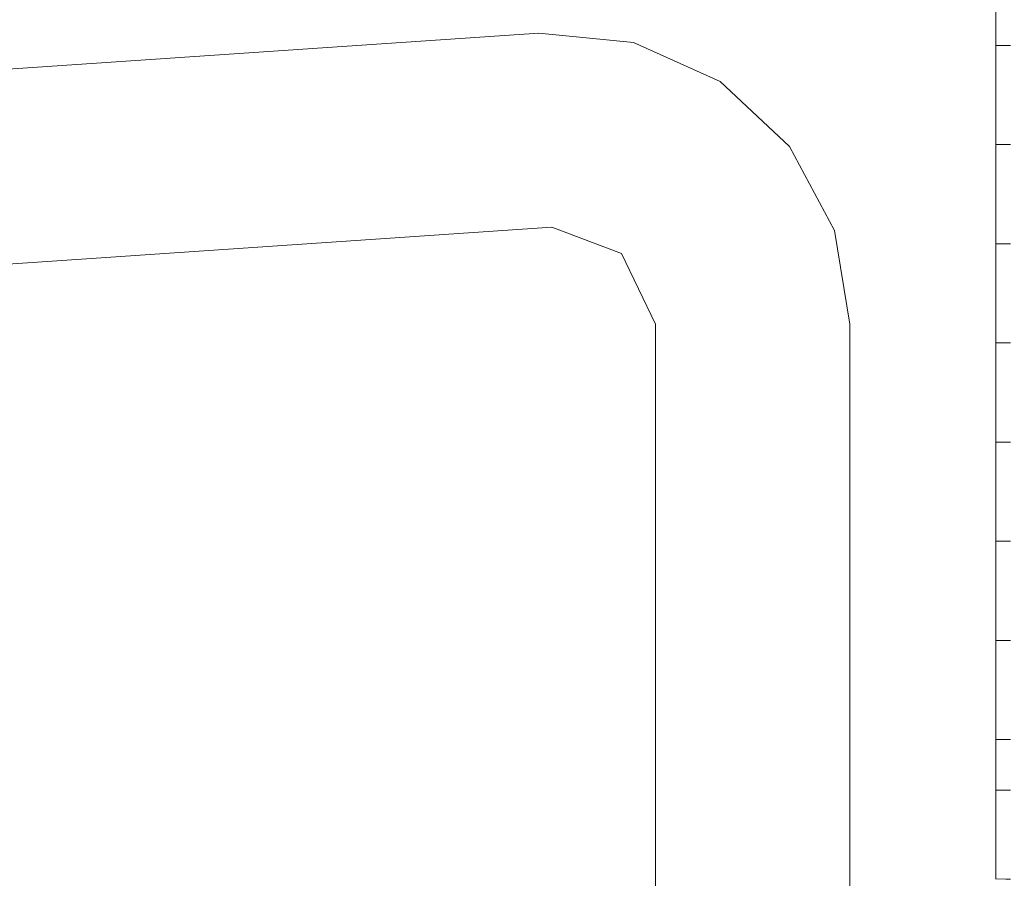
# Model space of a CAD drawing. Header units: millimetres. Extents: x -2624 to 101766, y -16 to 109490.
# Tile 141 of 153: x 83450 to 93579, y 79611 to 88443. Entities that reach past the tile are written whole.
import ezdxf

# ---------------------------------------------------------------- set-up
doc = ezdxf.new("R2010")
doc.units = ezdxf.units.MM
doc.header["$MEASUREMENT"] = 0
doc.layers.add('Nouveau_Terrain _ Modifié.Terrain', color=7, linetype='Continuous')
doc.layers.add('VRD _ Bordure.VRD', color=7, linetype='Continuous')

# ---------------------------------------------------------------- blocks, each defined once
blk = doc.blocks.new('Élément de coupe_13')
at = {"layer": 'VRD _ Bordure.VRD', "color": 7, "linetype": 'Continuous', "lineweight": 15}
for p, q in [((93468, 93278), (93371, 93278)), ((93371, 93278), (93371, 93270)), ((93491, 93229), (93491, 93120)), ((93596, 93278), (93513, 93278)), ((93604, 93278), (93596, 93278)), ((93611, 93278), (93604, 93278)), ((93615, 93278), (93611, 93278)), ((93641, 93278), (93615, 93278)), ((93491, 92969), (93491, 92278)), ((93491, 92278), (93491, 92258)), ((93491, 92258), (93596, 92258)), ((93491, 92258), (93491, 91258)), ((93596, 92258), (93604, 92258)), ((93604, 92258), (93611, 92258)), ((93611, 92258), (93615, 92258)), ((93615, 92258), (93641, 92258)), ((93491, 91258), (93491, 91238)), ((93491, 91238), (93596, 91238)), ((93491, 91238), (93491, 90238)), ((93596, 91238), (93604, 91238)), ((93604, 91238), (93611, 91238)), ((93611, 91238), (93615, 91238)), ((93615, 91238), (93641, 91238)), ((93491, 90238), (93491, 90218)), ((93491, 90218), (93596, 90218)), ((93491, 90218), (93491, 89218)), ((93596, 90218), (93604, 90218)), ((93604, 90218), (93611, 90218)), ((93611, 90218), (93615, 90218)), ((93615, 90218), (93641, 90218)), ((93491, 89218), (93491, 89198)), ((93491, 89198), (93596, 89198)), ((93491, 89198), (93491, 88198)), ((93596, 89198), (93604, 89198)), ((93604, 89198), (93611, 89198)), ((93611, 89198), (93615, 89198)), ((93615, 89198), (93641, 89198)), ((93491, 88198), (93491, 88178)), ((93491, 88178), (93596, 88178)), ((93491, 88178), (93491, 87178)), ((93596, 88178), (93604, 88178)), ((93604, 88178), (93611, 88178)), ((93611, 88178), (93615, 88178)), ((93615, 88178), (93641, 88178)), ((93491, 87178), (93491, 87158)), ((93491, 87158), (93596, 87158)), ((93491, 87158), (93491, 86158)), ((93596, 87158), (93604, 87158)), ((93604, 87158), (93611, 87158)), ((93611, 87158), (93615, 87158)), ((93615, 87158), (93641, 87158)), ((93491, 86158), (93491, 86138)), ((93491, 86138), (93596, 86138)), ((93491, 86138), (93491, 85138)), ((93596, 86138), (93604, 86138)), ((93604, 86138), (93611, 86138)), ((93611, 86138), (93615, 86138)), ((93615, 86138), (93641, 86138)), ((93491, 85138), (93491, 85118)), ((93491, 85118), (93596, 85118)), ((93491, 85118), (93491, 84118)), ((93596, 85118), (93604, 85118)), ((93604, 85118), (93611, 85118)), ((93611, 85118), (93615, 85118)), ((93615, 85118), (93641, 85118)), ((93491, 84118), (93491, 84098)), ((93491, 84098), (93596, 84098)), ((93491, 84098), (93491, 83098)), ((93596, 84098), (93604, 84098)), ((93604, 84098), (93611, 84098)), ((93611, 84098), (93615, 84098)), ((93615, 84098), (93641, 84098)), ((93491, 83098), (93491, 83078)), ((93491, 83078), (93596, 83078)), ((93491, 83078), (93491, 82078)), ((93596, 83078), (93604, 83078)), ((93604, 83078), (93611, 83078)), ((93611, 83078), (93615, 83078)), ((93615, 83078), (93641, 83078)), ((93491, 82078), (93491, 82058)), ((93491, 82058), (93596, 82058)), ((93491, 82058), (93491, 81058)), ((93596, 82058), (93604, 82058)), ((93604, 82058), (93611, 82058)), ((93611, 82058), (93615, 82058)), ((93615, 82058), (93641, 82058)), ((93491, 81058), (93491, 81038)), ((93491, 81038), (93596, 81038)), ((93491, 81038), (93491, 80538)), ((93596, 81038), (93604, 81038)), ((93604, 81038), (93611, 81038)), ((93611, 81038), (93615, 81038)), ((93615, 81038), (93641, 81038)), ((93491, 80538), (93491, 80518)), ((93596, 80518), (93491, 80518)), ((93491, 80518), (93491, 79625)), ((93604, 80518), (93596, 80518)), ((93611, 80518), (93604, 80518)), ((93615, 80518), (93611, 80518)), ((93641, 80518), (93615, 80518)), ((93491, 79625), (93491, 79605)), ((93491, 79605), (93596, 79603)), ((93596, 79603), (93604, 79603)), ((93604, 79603), (93611, 79603)), ((93611, 79603), (93615, 79603)), ((93615, 79603), (93641, 79602))]:
    blk.add_line(p, q, dxfattribs=at)
blk = doc.blocks.new('Élément de coupe_1488')
at = {"layer": 'Nouveau_Terrain _ Modifié.Terrain', "color": 7, "linetype": 'Continuous', "lineweight": 15}
for p, q in [((93491, 79604), (93491, 90218)), ((80995, 87777), (88789, 88303)), ((89763, 88209), (88789, 88303)), ((90655, 87807), (89763, 88209)), ((91370, 87138), (90655, 87807)), ((91832, 86276), (91370, 87138)), ((88924, 86308), (81130, 85781)), ((89641, 86039), (88924, 86308)), ((91991, 85310), (91832, 86276)), ((89991, 85310), (89641, 86039)), ((89991, 77761), (89991, 85310)), ((91991, 77761), (91991, 85310))]:
    blk.add_line(p, q, dxfattribs=at)

msp = doc.modelspace()

# ---------------------------------------------------------------- block references
at = {"layer": 'Nouveau_Terrain _ Modifié.Terrain', "lineweight": 0}
msp.add_blockref('Élément de coupe_1488', (0, 0), dxfattribs=at)
at = {"layer": 'VRD _ Bordure.VRD', "lineweight": 0}
msp.add_blockref('Élément de coupe_13', (0, 0), dxfattribs=at)

doc.saveas('drawing.dxf')
